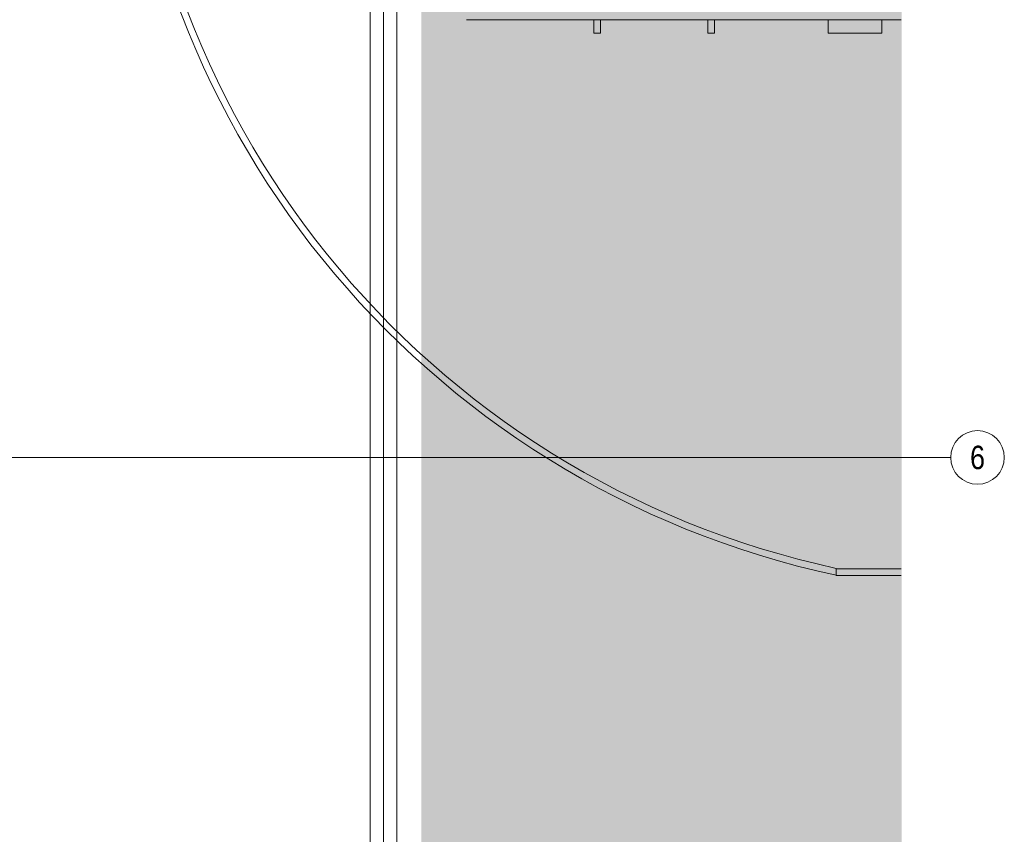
# Model space of a CAD drawing. Extents: x -720 to 300, y 62 to 1162.
# Tile 29 of 256: x -55 to 92, y 329 to 450. Entities that reach past the tile are written whole.
import ezdxf
from ezdxf.enums import TextEntityAlignment as Align
from ezdxf.lldxf.tags import DXFTag

# ---------------------------------------------------------------- set-up
doc = ezdxf.new("R2010")
doc.units = 0
doc.layers.get('0').update_dxf_attribs({"lineweight": 13})
for name, color, linetype, lineweight, true_color in [('60- 61 allgemeine Ausstattung- 1 Möbel', 7, 'Continuous', 9, 0x00cccc), ('iwb_Layout Achsbezeichung', 1, 'Continuous', 13, 0xff0000), ('iwb_Layout BA_Markierung', 7, 'Continuous', 9, 0xbadcdc)]:
    doc.layers.add(name, color=color, linetype=linetype, lineweight=lineweight, true_color=true_color)
doc.layers.add('70 -71 Achsen- 1 Gebäudeachsen', color=7, linetype='STRICHPUNKT2-A06G93UB8I', lineweight=18)
doc.styles.get("Standard").update_dxf_attribs({"font": 'ARIALN.TTF'})
tags = doc.linetypes.add('STRICHPUNKT2', pattern=[12.7, 6.35, -3.175, 0, -3.175]).pattern_tags.tags
tags[10:11] = [DXFTag(74, 4), DXFTag(75, 0), DXFTag(340, '0'), DXFTag(46, 0.0), DXFTag(50, 0.0), DXFTag(44, 0.0), DXFTag(45, 0.0)]
tags[8:9] = [DXFTag(74, 4), DXFTag(75, 0), DXFTag(340, '0'), DXFTag(46, 0.0), DXFTag(50, 0.0), DXFTag(44, 0.0), DXFTag(45, 0.0)]
tags[6:7] = [DXFTag(74, 4), DXFTag(75, 0), DXFTag(340, '0'), DXFTag(46, 0.0), DXFTag(50, 0.0), DXFTag(44, 0.0), DXFTag(45, 0.0)]
tags[4:5] = [DXFTag(74, 4), DXFTag(75, 0), DXFTag(340, '0'), DXFTag(46, 0.0), DXFTag(50, 0.0), DXFTag(44, 0.0), DXFTag(45, 0.0)]
tags = doc.linetypes.add('STRICHPUNKT2-A06G93UB8I', pattern=[12.7, 6.35, -3.175, 0, -3.175]).pattern_tags.tags
tags[10:11] = [DXFTag(74, 4), DXFTag(75, 0), DXFTag(340, '0'), DXFTag(46, 0.0), DXFTag(50, 0.0), DXFTag(44, 0.0), DXFTag(45, 0.0)]
tags[8:9] = [DXFTag(74, 4), DXFTag(75, 0), DXFTag(340, '0'), DXFTag(46, 0.0), DXFTag(50, 0.0), DXFTag(44, 0.0), DXFTag(45, 0.0)]
tags[6:7] = [DXFTag(74, 4), DXFTag(75, 0), DXFTag(340, '0'), DXFTag(46, 0.0), DXFTag(50, 0.0), DXFTag(44, 0.0), DXFTag(45, 0.0)]
tags[4:5] = [DXFTag(74, 4), DXFTag(75, 0), DXFTag(340, '0'), DXFTag(46, 0.0), DXFTag(50, 0.0), DXFTag(44, 0.0), DXFTag(45, 0.0)]

# ---------------------------------------------------------------- blocks, each defined once
blk = doc.blocks.new('Polygon-A06G93U58I')
at = {"color": 0, "linetype": 'ByBlock', "lineweight": -2, "ltscale": 0.13}
blk.add_solid([(4.85, 86.71), (4.69, 1083.81), (76.5, 86.52), (76.5, 1083.81)], dxfattribs=at)
blk = doc.blocks.new('Referenz-A06G93UD8I')
at = {"layer": '60- 61 allgemeine Ausstattung- 1 Möbel', "color": 0, "linetype": 'Continuous', "lineweight": -2, "ltscale": 0.13}
for p, q in [((-2.85, 768.91), (-2.85, 229.91)), ((1.15, 768.91), (1.15, 229.91)), ((76.46, 450.26), (11.55, 450.26)), ((30.55, 448.26), (30.55, 450.26)), ((30.55, 450.26), (31.55, 450.26)), ((31.55, 450.26), (31.55, 448.26)), ((48.55, 450.26), (47.55, 450.26)), ((47.55, 450.26), (47.55, 448.26)), ((48.55, 448.26), (48.55, 450.26)), ((65.55, 448.26), (65.55, 450.26)), ((65.55, 450.26), (73.55, 450.26)), ((73.55, 450.26), (73.55, 448.26)), ((31.55, 448.26), (30.55, 448.26)), ((47.55, 448.26), (48.55, 448.26)), ((73.55, 448.26), (65.55, 448.26)), ((66.75, 367.33), (66.75, 368.35)), ((66.75, 367.29), (66.75, 368.29)), ((66.75, 368.29), (76.46, 368.29)), ((76.46, 367.29), (66.75, 367.29))]:
    blk.add_line(p, q, dxfattribs=at)
for major_axis, end_param in [((-135, 0), 1.359608), ((-134, 0), 1.358007)]:
    blk.add_ellipse((95.05, 499.33), major_axis=major_axis, ratio=1, start_param=0, end_param=end_param, dxfattribs=at)
at = {"layer": '70 -71 Achsen- 1 Gebäudeachsen', "color": 0, "linetype": 'STRICHPUNKT2-A06G93UB8I', "lineweight": -2, "ltscale": 0.13}
for p, q in [((-0.85, 1084.85), (-0.85, 85.41)), ((-682.36, 384.91), (76.46, 384.91))]:
    blk.add_line(p, q, dxfattribs=at)

msp = doc.modelspace()

# ---------------------------------------------------------------- linework, layer by layer
at = {"layer": 'iwb_Layout Achsbezeichung', "linetype": 'STRICHPUNKT2', "lineweight": 13, "ltscale": 0.39}
msp.add_line((76.5, 384.91), (83.84, 384.91), dxfattribs=at)
at = {"layer": 'iwb_Layout Achsbezeichung', "ltscale": 0.39, "extrusion": (0, 0, -1)}
msp.add_circle((-87.84, 384.91), 4, dxfattribs=at)

# ---------------------------------------------------------------- block references
at = {"color": 8, "lineweight": 13, "ltscale": 0.13, "true_color": 0x808080}
msp.add_blockref('Referenz-A06G93UD8I', (0, 0), dxfattribs=at)
at = {"layer": 'iwb_Layout BA_Markierung', "ltscale": 0.13}
msp.add_blockref('Polygon-A06G93U58I', (0, 0), dxfattribs=at)

# ---------------------------------------------------------------- texts
at = {"layer": 'iwb_Layout Achsbezeichung', "ltscale": 0.39}
msp.add_text('6', height=3.5, dxfattribs=at).set_placement((87.84, 384.91), align=Align.MIDDLE_CENTER)

doc.saveas('drawing.dxf')
